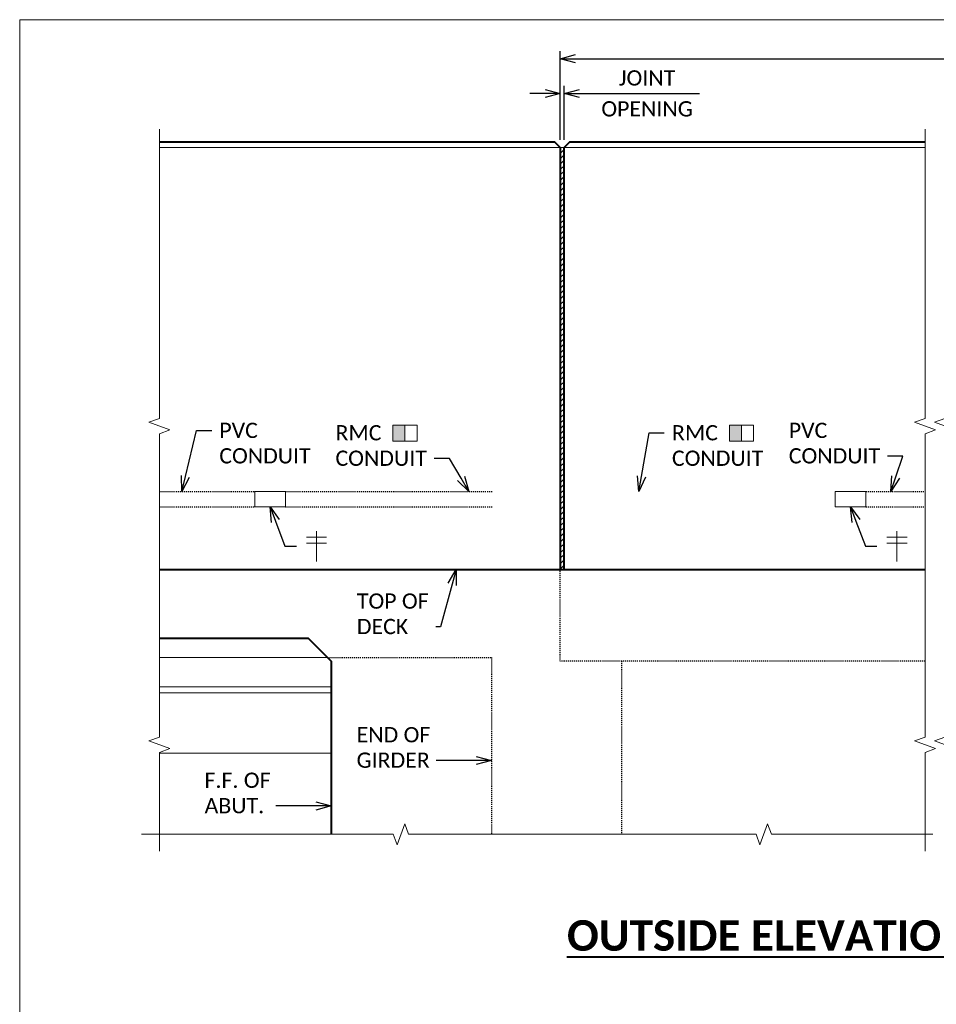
# Model space of a CAD drawing. Extents: x -1659 to 205, y -2369 to -1849.
# Tile 15 of 20: x -481 to -391, y -2212 to -2116. Entities that reach past the tile are written whole.
import ezdxf
from ezdxf import colors
from ezdxf.entities.mleader import LeaderData, LeaderLine
from ezdxf.math import Vec2, Vec3

# ---------------------------------------------------------------- set-up
doc = ezdxf.new("R2010")
doc.units = 0
doc.header["$MEASUREMENT"] = 0
doc.linetypes.add('Wisdot2', pattern=[0.125, 0.0625, -0.0625])
for name, color, linetype, lineweight in [('B_ANNO_BREAK', 7, 'Continuous', 18), ('B_ANNO_DIM', 7, 'Continuous', 18), ('B_ANNO_SYMB', 7, 'Continuous', 18), ('B_ANNO_TEXT_TITLE', 7, 'Continuous', 40), ('B_CONC_ABUT', 30, 'Continuous', 40), ('B_CONC_DECK', 1, 'Continuous', 40), ('B_CONC_PPT', 12, 'Continuous', 40), ('B_CONC_WALL', 1, 'Continuous', 40), ('B_DETAIL', 7, 'Continuous', 18), ('B_DETAIL_HIDDEN', 7, 'Wisdot2', 25)]:
    doc.layers.add(name, color=color, linetype=linetype, lineweight=lineweight)
doc.layers.add('B_ANNO_NOPLOT', color=47, linetype='Continuous', lineweight=18, plot=False)
doc.styles.get("Standard").update_dxf_attribs({"font": 'calibri.ttf'})
doc.styles.add('Title', font='calibrib.ttf', dxfattribs={"height": 0.125})
doc.dimstyles.new('Annotative', dxfattribs={"dimscale": 0, "dimtxt": 0.0625, "dimasz": 0.0625, "dimexe": 0.03125, "dimexo": 0.03125, "dimgap": 0.03125, "dimtad": 1, "dimdec": 3, "dimzin": 3, "dimdsep": 46, "dimlunit": 4, "dimtxsty": 'Standard', "dimblk": 'OPEN30', "dimcen": 0.03125, "dimaunit": 1, "dimadec": 0, "dimazin": 3, "dimtfac": 0.75, "dimtdec": 3, "dimtofl": 0, "dimtmove": 0, "dimatfit": 3, "dimldrblk": 'OPEN30', "dimfxl": 1, "dimtfill": 1, "dimfrac": 1, "dimtolj": 1, "dimtzin": 0, "dimarcsym": 0})

# ---------------------------------------------------------------- blocks, each defined once
blk = doc.blocks.new('_Open30')
at = {"color": 0, "linetype": 'ByBlock', "lineweight": -2}
for p, q in [((-1, 0.268), (0, 0)), ((0, 0), (-1, -0.268)), ((0, 0), (-1, 0))]:
    blk.add_line(p, q, dxfattribs=at)
blk = doc.blocks.new('*D71')
at = {"layer": 'B_ANNO_DIM', "color": 0, "lineweight": -2, "transparency": 16777216}
for p, q in [((53.094, 240.185), (53.094, 248.918)), ((179.094, 240.747), (179.094, 248.918)), ((54.594, 248.168), (177.594, 248.168))]:
    blk.add_line(p, q, dxfattribs=at)
at = {"layer": 'Defpoints', "color": 0, "transparency": 16777216}
for p in [(179.094, 248.168), (179.094, 239.997), (53.094, 239.435)]:
    blk.add_point(p, dxfattribs=at)
at = {"layer": 'B_ANNO_DIM', "color": 0, "lineweight": -2, "transparency": 16777216, "xscale": 1.5, "yscale": 1.5, "zscale": 1.5, "rotation": 180}
blk.add_blockref('_Open30', (53.094, 248.168), dxfattribs=at)
at = {"layer": 'B_ANNO_DIM', "color": 0, "lineweight": -2, "transparency": 16777216, "xscale": 1.5, "yscale": 1.5, "zscale": 1.5}
blk.add_blockref('_Open30', (179.094, 248.168), dxfattribs=at)
at = {"layer": 'B_ANNO_DIM', "color": 0, "transparency": 16777216, "insert": (115.375, 249.685), "char_height": 1.5, "attachment_point": 5, "bg_fill": 3, "box_fill_scale": 1.25, "bg_fill_color": 256, "bg_fill_true_color": 13158600, "bg_fill_transparency": 0}
blk.add_mtext('\\A1;WING LENGTH', dxfattribs=at)
blk = doc.blocks.new('*D72')
at = {"layer": 'B_ANNO_DIM', "color": 0, "lineweight": -2, "transparency": 16777216}
for p, q in [((51.594, 244.755), (50.094, 244.755)), ((53.469, 240.185), (53.469, 245.505)), ((54.969, 244.755), (66.76, 244.755))]:
    blk.add_line(p, q, dxfattribs=at)
at = {"layer": 'Defpoints', "color": 0, "transparency": 16777216}
for p in [(53.094, 244.755), (53.469, 244.755), (53.469, 239.435)]:
    blk.add_point(p, dxfattribs=at)
at = {"layer": 'B_ANNO_DIM', "color": 0, "lineweight": -2, "transparency": 16777216, "xscale": 1.5, "yscale": 1.5, "zscale": 1.5}
blk.add_blockref('_Open30', (53.094, 244.755), dxfattribs=at)
at = {"layer": 'B_ANNO_DIM', "color": 0, "lineweight": -2, "transparency": 16777216, "xscale": 1.5, "yscale": 1.5, "zscale": 1.5, "rotation": 180}
blk.add_blockref('_Open30', (53.469, 244.755), dxfattribs=at)
at = {"layer": 'B_ANNO_DIM', "color": 0, "transparency": 16777216, "char_height": 1.5, "attachment_point": 5, "bg_fill": 3, "box_fill_scale": 1.25, "bg_fill_color": 256, "bg_fill_true_color": 13158600, "bg_fill_transparency": 0}
for s, insert in [('\\A1;JOINT', (61.615, 246.274)), ('\\A1;OPENING', (61.615, 243.237))]:
    blk.add_mtext(s, dxfattribs=dict(at, insert=insert))
blk = doc.blocks.new('SYM11')
at = {"layer": 'B_ANNO_SYMB'}
blk.add_hatch(color=256, dxfattribs=at).paths.add_polyline_path([(2.87, -2.087), (4.06, -2.087), (4.06, -0.5), (2.87, -0.5)])
at = {"layer": 'B_ANNO_SYMB', "flags": 128}
for points in [[(5.251, -0.5), (2.87, -0.5), (2.87, -2.087), (5.251, -2.087), (5.251, -0.5)], [(2.87, -2.087), (4.06, -2.087), (4.06, -0.5), (2.87, -0.5), (2.87, -2.087)]]:
    blk.add_lwpolyline(points, dxfattribs=at)
blk = doc.blocks.new('cross')
at = {"layer": 'B_ANNO_SYMB'}
for p, q in [((0, 1.483), (0, -1.483)), ((-0.988, 0.89), (0.988, 0.89)), ((-0.988, 0.297), (0.988, 0.297))]:
    blk.add_line(p, q, dxfattribs=at)
blk = doc.blocks.new('*U151')
at = {"layer": 'B_ANNO_NOPLOT', "flags": 128}
blk.add_lwpolyline([(0, 0), (0, 252), (323.928, 252), (323.928, 238.855), (378, 238.855), (378, 40.5), (316.571, 40.5), (316.571, 0)], close=True, dxfattribs=at)
blk = doc.blocks.new('*U65')
at = {"layer": 'B_ANNO_NOPLOT', "flags": 128}
blk.add_lwpolyline([(0, 0), (0, 252), (323.9277, 252), (323.9277, 238.8552), (378, 238.8552), (378, 40.4996), (316.5708, 40.4996), (316.5708, 0)], close=True, dxfattribs=at)
blk = doc.blocks.new('INS_SS56ELEC_BASE-2')
at = {"layer": 'B_DETAIL'}
h = blk.add_hatch(dxfattribs=at)
h.set_pattern_fill('USER', color=256, scale=0.375, angle=45, style=0, pattern_type=0)
h.set_pattern_definition([(45, (53.2869, 213.35588), (-0.265165, 0.265165), [])])
h.paths.add_polyline_path([(53.46897, 197.99717), (53.46897, 219.46584), (53.46897, 220.68459), (53.46897, 239.43468), (53.09397, 239.43468), (53.09397, 220.68459), (53.09397, 219.46584), (53.09397, 197.99718)])
at = {"layer": 'B_ANNO_BREAK', "flags": 128}
for points in [[(13.71924, 170.34359), (13.71924, 180.03691), (14.75019, 180.41214), (12.68829, 181.16261), (13.71924, 181.53785), (13.71924, 211.3406), (14.75019, 211.71583), (12.68829, 212.4663), (13.71924, 212.84154), (13.71924, 241.25006)], [(11.96521, 171.99516), (36.68242, 171.99516), (37.05765, 170.96421), (37.80812, 173.02611), (38.18335, 171.99516), (72.32189, 171.99516), (72.69712, 170.96421), (73.44759, 173.02611), (73.82282, 171.99516), (89.67025, 171.99516)]]:
    blk.add_lwpolyline(points, dxfattribs=at)
at = {"layer": 'B_ANNO_NOPLOT', "flags": 128}
blk.add_lwpolyline([(0, 0), (0, 252), (323.92766, 252), (323.92766, 238.85516), (378, 238.85516), (378, 40.49961), (316.57075, 40.49961), (316.57075, 0)], close=True, dxfattribs=at)
at = {"layer": 'B_CONC_ABUT', "flags": 128}
blk.add_lwpolyline([(13.71924, 191.24722), (28.34397, 191.24722), (30.59397, 188.99722), (30.59397, 171.99516)], dxfattribs=at)
at = {"layer": 'B_CONC_DECK'}
blk.add_line((13.71924, 197.99718), (53.09397, 197.99718), dxfattribs=at)
at = {"layer": 'B_CONC_PPT', "flags": 128}
for points in [[(13.71924, 239.99718), (52.53147, 239.99718), (53.09397, 239.43468)], [(53.46897, 239.43468), (53.46897, 239.43468), (54.03147, 239.99718), (88.92164, 239.99718)], [(53.09397, 239.43468), (53.09397, 197.99718)], [(53.46897, 197.99717), (53.46898, 239.43468)]]:
    blk.add_lwpolyline(points, dxfattribs=at)
at = {"layer": 'B_CONC_WALL'}
blk.add_line((53.09397, 197.99718), (88.92164, 197.99718), dxfattribs=at)
at = {"layer": 'B_DETAIL'}
for p, q in [((53.09397, 239.43468), (13.71924, 239.43468)), ((53.46897, 239.43468), (88.92164, 239.43468)), ((30.21901, 189.37218), (13.71924, 189.37218)), ((30.59397, 186.46593), (13.71924, 186.46593)), ((30.59397, 185.90343), (13.71924, 185.90343)), ((30.59397, 179.9503), (13.71924, 179.9503))]:
    blk.add_line(p, q, dxfattribs=at)
at = {"layer": 'B_DETAIL', "flags": 128}
blk.add_lwpolyline([(53.46897, 197.99717), (53.46897, 219.46584), (53.46897, 220.68459), (53.46897, 239.43468), (53.46897, 239.43468), (53.46897, 239.43468), (53.09397, 239.43468), (53.09397, 239.43468), (53.09397, 220.68459), (53.09397, 219.46584), (53.09397, 197.99718), (53.09397, 197.99718), (53.46897, 197.99717)], dxfattribs=at)
at = {"layer": 'B_DETAIL', "ltscale": 0.5, "flags": 128}
for points in [[(26.09397, 204.16632), (23.08972, 204.16632), (23.08972, 205.66618), (26.09397, 205.66618), (26.09397, 204.16632)], [(83.09822, 204.16632), (80.09397, 204.16632), (80.09397, 205.66618), (83.09822, 205.66618), (83.09822, 204.16632)]]:
    blk.add_lwpolyline(points, dxfattribs=at)
at = {"layer": 'B_DETAIL_HIDDEN', "ltscale": 0.75}
for p, q in [((13.71924, 205.66638), (23.08972, 205.66625)), ((26.09397, 205.66618), (46.43325, 205.66595)), ((83.09822, 205.66637), (88.92164, 205.66596)), ((13.71924, 204.16639), (23.08972, 204.16633)), ((26.09397, 204.16632), (46.43325, 204.16621)), ((83.09822, 204.16651), (88.92164, 204.16611))]:
    blk.add_line(p, q, dxfattribs=at)
at = {"layer": 'B_DETAIL_HIDDEN'}
for p, q in [((30.21901, 189.37218), (46.34397, 189.37218)), ((46.34397, 189.37218), (46.34397, 171.99516)), ((59.09397, 188.99718), (59.09397, 171.99516))]:
    blk.add_line(p, q, dxfattribs=at)
at = {"layer": 'B_DETAIL_HIDDEN', "flags": 128}
blk.add_lwpolyline([(88.92164, 188.99718), (53.09397, 188.99718), (53.09397, 197.99718)], dxfattribs=at)
for name, p in [('SYM11', (33.77782, 212.69101)), ('SYM11', (66.82346, 212.69101)), ('cross', (29.15239, 200.27575)), ('cross', (86.15664, 200.27593))]:
    blk.add_blockref(name, p)
at = {"layer": 'B_ANNO_TEXT_TITLE', "insert": (51.09998, 163.55781), "char_height": 3, "width": 99.6337617, "attachment_point": 1, "style": 'Title'}
blk.add_mtext('\\A1;\\pxqc;{\\LOUTSIDE ELEVATION OF PARAPET AT WINGWALL}', dxfattribs=at)
at = {"layer": 'B_ANNO_DIM'}
ml = blk.add_multileader_mtext('Standard', dxfattribs=at)
ml.set_content('PVC\\PCONDUIT', color=256)
ml.set_leader_properties()
ml.set_arrow_properties(name='OPEN30')
ml.build(insert=Vec2(0, 0))
ml.multileader.update_dxf_attribs({"text_right_attachment_type": 3, "dogleg_length": 0.0625, "arrow_head_size": 1.5, "scale": 24})
ctx = ml.context
ctx.base_point, ctx.scale, ctx.char_height, ctx.arrow_head_size, ctx.landing_gap_size, ctx.plane_origin = Vec3(18.85714, 211.65594), 24, 1.5, 1.5, 0.75, Vec3(35.51051, 204.23286)
ctx.right_attachment = 3
notes = []
notes.append((ctx, [(1, (1, 1, 0), (17.35714, 211.65594), (1, 0), 1.5, [(1, [(15.91711, 205.66635)], 0, [])])]))
ctx.mtext.insert, ctx.mtext.flow_direction = Vec3(19.60714, 212.4169), 5
ml = blk.add_multileader_mtext('Standard', dxfattribs=at)
ml.set_content('RMC\\PCONDUIT', color=256)
ml.set_leader_properties()
ml.set_arrow_properties(name='OPEN30')
ml.build(insert=Vec2(0, 0))
ml.multileader.update_dxf_attribs({"text_right_attachment_type": 3, "dogleg_length": 0.0625, "arrow_head_size": 1.5, "scale": 24})
ctx = ml.context
ctx.base_point, ctx.scale, ctx.char_height, ctx.arrow_head_size, ctx.landing_gap_size, ctx.plane_origin = Vec3(30.26395, 211.42066), 24, 1.5, 1.5, 0.75, Vec3(25.3589, 214.61869)
ctx.right_attachment = 3
notes.append((ctx, [(1, (1, 1, 0), (42.20164, 208.89412), (-1, 0), 1.5, [(1, [(44.11615, 205.66598)], 0, [])])]))
ctx.mtext.insert, ctx.mtext.flow_direction = Vec3(31.01395, 212.18162), 5
ml = blk.add_multileader_mtext('Standard', dxfattribs=at)
ml.set_content('RMC\\PCONDUIT', color=256)
ml.set_leader_properties()
ml.set_arrow_properties(name='OPEN30')
ml.build(insert=Vec2(0, 0))
ml.multileader.update_dxf_attribs({"text_right_attachment_type": 3, "dogleg_length": 0.0625, "arrow_head_size": 1.5, "scale": 24})
ctx = ml.context
ctx.base_point, ctx.scale, ctx.char_height, ctx.arrow_head_size, ctx.landing_gap_size, ctx.plane_origin = Vec3(63.30959, 211.42066), 24, 1.5, 1.5, 0.75, Vec3(58.40454, 214.61869)
ctx.right_attachment = 3
notes.append((ctx, [(0, (1, 1, 0), (61.80959, 211.42066), (1, 0), 1.5, [(0, [(60.81479, 205.66618), (61.80959, 211.42066), (61.80959, 211.42066)], 0, [])])]))
ctx.mtext.insert, ctx.mtext.flow_direction = Vec3(64.05959, 212.18162), 5
ml = blk.add_multileader_mtext('Standard', dxfattribs=at)
ml.set_content('PVC\\PCONDUIT', color=256)
ml.set_leader_properties()
ml.set_arrow_properties(name='OPEN30')
ml.build(insert=Vec2(0, 0))
ml.multileader.update_dxf_attribs({"text_right_attachment_type": 3, "dogleg_length": 0.0625, "arrow_head_size": 1.5, "scale": 24})
ctx = ml.context
ctx.base_point, ctx.scale, ctx.char_height, ctx.arrow_head_size, ctx.landing_gap_size, ctx.plane_origin = Vec3(74.78302, 211.65594), 24, 1.5, 1.5, 0.75, Vec3(91.4364, 204.23286)
ctx.right_attachment = 3
notes.append((ctx, [(0, (1, 1, 0), (86.72071, 209.1294), (-1, 0), 1.5, [(0, [(85.55519, 205.6662), (86.72071, 209.1294), (86.72071, 209.1294)], 0, [])])]))
ctx.mtext.insert, ctx.mtext.flow_direction = Vec3(75.53302, 212.4169), 5
ml = blk.add_multileader_mtext('Standard', dxfattribs=at)
ml.set_content('', color=256)
ml.set_leader_properties()
ml.set_arrow_properties(name='OPEN30')
ml.build(insert=Vec2(0, 0))
ml.multileader.update_dxf_attribs({"text_right_attachment_type": 3, "dogleg_length": 0.0625, "arrow_head_size": 1.5, "scale": 24})
ctx = ml.context
ctx.base_point, ctx.scale, ctx.char_height, ctx.arrow_head_size, ctx.landing_gap_size, ctx.plane_origin = Vec3(27.18668, 200.28044), 24, 1.5, 1.5, 0.75, Vec3(23.50852, 195.9709)
ctx.right_attachment = 3
notes.append((ctx, [(0, (1, 1, 0), (26.05423, 200.28044), (1, 0), 1.13245, [(0, [(24.59185, 204.16632), (26.05423, 200.28044), (26.05423, 200.28044)], 0, [])])]))
ctx.mtext.insert, ctx.mtext.flow_direction = Vec3(27.93668, 201.03044), 5
ml = blk.add_multileader_mtext('Standard', dxfattribs=at)
ml.set_content('', color=256)
ml.set_leader_properties()
ml.set_arrow_properties(name='OPEN30')
ml.build(insert=Vec2(0, 0))
ml.multileader.update_dxf_attribs({"text_right_attachment_type": 3, "dogleg_length": 0.0625, "arrow_head_size": 1.5, "scale": 24})
ctx = ml.context
ctx.base_point, ctx.scale, ctx.char_height, ctx.arrow_head_size, ctx.landing_gap_size, ctx.plane_origin = Vec3(84.19093, 200.28062), 24, 1.5, 1.5, 0.75, Vec3(80.51277, 195.97108)
ctx.right_attachment = 3
notes.append((ctx, [(0, (1, 1, 0), (83.05848, 200.28062), (1, 0), 1.13245, [(0, [(81.59609, 204.16651), (83.05848, 200.28062), (83.05848, 200.28062)], 0, [])])]))
ctx.mtext.insert, ctx.mtext.flow_direction = Vec3(84.94093, 201.03062), 5
ml = blk.add_multileader_mtext('Standard', dxfattribs=at)
ml.set_content('TOP OF\\PDECK', color=256)
ml.set_leader_properties()
ml.set_arrow_properties(name='OPEN30')
ml.build(insert=Vec2(0, 0))
ml.multileader.update_dxf_attribs({"text_right_attachment_type": 3, "dogleg_length": 0.0625, "arrow_head_size": 1.5, "scale": 24})
ctx = ml.context
ctx.base_point, ctx.scale, ctx.char_height, ctx.arrow_head_size, ctx.landing_gap_size, ctx.plane_origin = Vec3(32.36429, 194.89165), 24, 1.5, 1.5, 0.75, Vec3(45.27479, 192.36511)
ctx.right_attachment = 3
notes.append((ctx, [(0, (1, 1, 0), (41.33394, 192.36511), (-1, 0), 0.46812, [(0, [(42.8798, 197.99718), (41.33394, 192.36511), (41.33394, 192.36511)], 0, [])])]))
ctx.mtext.insert, ctx.mtext.flow_direction = Vec3(33.11429, 195.65088), 5
ml = blk.add_multileader_mtext('Standard', dxfattribs=at)
ml.set_content('END OF\\PGIRDER', color=256)
ml.set_leader_properties()
ml.set_arrow_properties(name='OPEN30')
ml.build(insert=Vec2(0, 0))
ml.multileader.update_dxf_attribs({"text_right_attachment_type": 3, "dogleg_length": 0.0625, "arrow_head_size": 1.5, "scale": 24})
ctx = ml.context
ctx.base_point, ctx.scale, ctx.char_height, ctx.arrow_head_size, ctx.landing_gap_size, ctx.plane_origin = Vec3(32.33697, 181.765), 24, 1.5, 1.5, 0.75, Vec3(46.34397, 179.23616)
ctx.right_attachment = 3
notes.append((ctx, [(0, (1, 1, 0), (42.40312, 179.23616), (-1, 0), 1.5, [(0, [(46.34397, 179.23616), (43.20504, 179.23616), (42.68071, 179.23616)], 0, [])])]))
ctx.mtext.insert, ctx.mtext.flow_direction = Vec3(33.08697, 182.52539), 5
ml = blk.add_multileader_mtext('Standard', dxfattribs=at)
ml.set_content('F.F. OF\\PABUT.', color=256)
ml.set_leader_properties()
ml.set_arrow_properties(name='OPEN30')
ml.build(insert=Vec2(0, 0))
ml.multileader.update_dxf_attribs({"text_right_attachment_type": 3, "dogleg_length": 0.0625, "arrow_head_size": 1.5, "scale": 24})
ctx = ml.context
ctx.base_point, ctx.scale, ctx.char_height, ctx.arrow_head_size, ctx.landing_gap_size, ctx.plane_origin = Vec3(17.40504, 177.29352), 24, 1.5, 1.5, 0.75, Vec3(30.59397, 174.77852)
ctx.right_attachment = 3
notes.append((ctx, [(0, (1, 1, 0), (26.65312, 174.77852), (-1, 0), 1.5, [(0, [(30.59397, 174.77852), (27.45504, 174.77852), (26.93071, 174.77852)], 0, [])])]))
ctx.mtext.insert, ctx.mtext.flow_direction = Vec3(18.15504, 178.05448), 5
for ctx, leaders in notes:
    for number, flags, end, landing, length, lines in leaders:
        leader = LeaderData()
        leader.index, (leader.has_last_leader_line, leader.has_dogleg_vector, leader.attachment_direction) = number, flags
        leader.last_leader_point, leader.dogleg_vector, leader.dogleg_length = Vec3(end), Vec3(landing), length
        for number, points, colour, breaks in lines:
            line = LeaderLine()
            line.index, line.vertices, line.color, line.breaks = number, Vec3.list(points), colors.encode_raw_color(colour), breaks
            leader.lines.append(line)
        ctx.leaders.append(leader)
dim = blk.add_linear_dim(base=(179.09397, 248.16792), p1=(53.09397, 239.43468), p2=(179.09397, 239.99725), text='WING LENGTH', dimstyle='Annotative', dxfattribs=at)
dim.commit()
dim.dimension.update_dxf_attribs({"geometry": '*D71', "text_midpoint": (115.37522, 248.16792), "dimtype": 128})
at = {"layer": 'B_ANNO_BREAK', "flags": 128}
for points in [[(88.92164, 170.34359), (88.92164, 180.03691), (89.95259, 180.41214), (87.89069, 181.16261), (88.92164, 181.53785), (88.92164, 211.3406), (89.95259, 211.71583), (87.89069, 212.4663), (88.92164, 212.84154), (88.92164, 241.25006)], [(90.86383, 170.34366), (90.86383, 180.03698), (91.89478, 180.41222), (89.83289, 181.16269), (90.86383, 181.53792), (90.86383, 211.34067), (91.89478, 211.71591), (89.83289, 212.46638), (90.86383, 212.84161), (90.86383, 241.25014)]]:
    blk.add_lwpolyline(points, dxfattribs=at)
at = {"layer": 'B_ANNO_DIM'}
dim = blk.add_linear_dim(base=(53.46898, 244.75528), p1=(53.09397, 244.75528), p2=(53.46898, 239.43468), text='JOINT\\XOPENING', dimstyle='Annotative', dxfattribs=at)
dim.commit()
dim.dimension.update_dxf_attribs({"geometry": '*D72', "text_midpoint": (61.61455, 244.75528)})

msp = doc.modelspace()

# ---------------------------------------------------------------- block references
msp.add_blockref('INS_SS56ELEC_BASE-2', (-480.581, -2367.75))

# ---------------------------------------------------------------- next in the draw order: block references
for name in ['*U151', '*U65']:
    msp.add_blockref(name, (-480.581, -2367.75))

doc.saveas('drawing.dxf')
